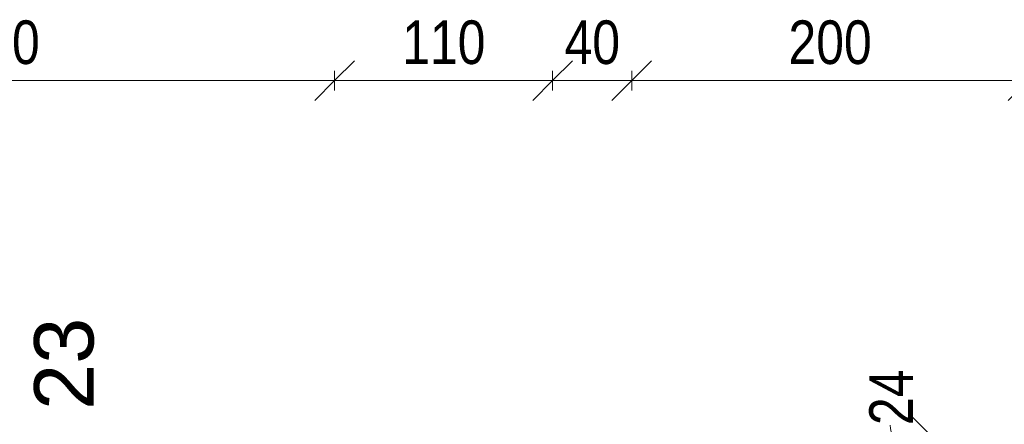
# Model space of a CAD drawing. Header units: centimetres. Extents: x -1743 to 21705, y -8842 to 3590.
# Tile 35 of 45: x -2 to 495, y 2853 to 3058. Entities that reach past the tile are written whole.
import ezdxf

# ---------------------------------------------------------------- set-up
doc = ezdxf.new("R2010")
doc.units = ezdxf.units.CM
for name, color, linetype, lineweight in [('A-ANNO-DIMS', 211, 'Continuous', 13), ('A-ANNO-DIMS-100', 211, 'Continuous', 13), ('S-GRID-IDEN', 1, 'Continuous', 13)]:
    doc.layers.add(name, color=color, linetype=linetype, lineweight=lineweight)
doc.styles.add('Arial Narrow_2', font='ARIALN.TTF', dxfattribs={"height": 22})
doc.styles.add('Arial_1', font='arial.ttf', dxfattribs={"height": 30})
doc.dimstyles.new('Diagonal_1_100__0_1_', dxfattribs={"dimscale": 30.48, "dimtxt": 22.515481, "dimasz": 0.656168, "dimexe": 0.164042, "dimexo": 0.0625, "dimgap": 0.065617, "dimtad": 1, "dimdec": 1, "dimrnd": 0.1, "dimdsep": 46, "dimtxsty": 'Arial Narrow_2', "dimblk1": 'OBLIQUE', "dimblk2": 'OBLIQUE', "dimsah": 1, "dimcen": 0.09, "dimazin": 0, "dimtfac": 1, "dimtdec": 4, "dimtix": 1, "dimtmove": 1, "dimatfit": 3, "dimfxl": 0.164042, "dimfxlon": 1, "dimtvp": 1, "dimtolj": 1, "dimtzin": 0, "dimarcsym": 2})
doc.dimstyles.new('Diagonal_1_100__0_1__1', dxfattribs={"dimscale": 30.48, "dimtxt": 22.515481, "dimasz": 0.656168, "dimexe": 0.164042, "dimexo": 0.0625, "dimgap": 0.065617, "dimtad": 1, "dimdec": 1, "dimrnd": 0.1, "dimdsep": 46, "dimtxsty": 'Arial Narrow_2', "dimblk1": 'OBLIQUE', "dimblk2": 'OBLIQUE', "dimsah": 1, "dimcen": 0.09, "dimazin": 0, "dimtfac": 1, "dimtdec": 4, "dimtix": 1, "dimtmove": 0, "dimatfit": 3, "dimfxl": 0.164042, "dimfxlon": 1, "dimtvp": 1, "dimtolj": 1, "dimtzin": 0, "dimarcsym": 2})

# ---------------------------------------------------------------- blocks, each defined once
blk = doc.blocks.new('DIMBLOCK105-5_piętro III __10_50 m_ - stan istniejący')
at = {"layer": 'A-ANNO-DIMS-100'}
for p, q in [((-182.62, 3027.02), (-172.62, 3037.02)), ((157.38, 3027.02), (167.38, 3037.02)), ((-182.62, 3022.02), (-182.62, 3032.02)), ((157.38, 3022.02), (157.38, 3032.02)), ((-182.62, 3027.02), (-192.62, 3017.02)), ((-182.62, 3027.02), (157.38, 3027.02)), ((-182.62, 3027.02), (-182.62, 3022.02)), ((157.38, 3027.02), (147.38, 3017.02)), ((157.38, 3027.02), (157.38, 3022.02))]:
    blk.add_line(p, q, dxfattribs=at)
at = {"layer": 'A-ANNO-DIMS-100', "color": 0, "insert": (-33.53, 3057.45), "char_height": 22, "width": 50.1774, "attachment_point": 1, "line_spacing_factor": 0.974696, "style": 'Arial Narrow_2'}
blk.add_mtext('340', dxfattribs=at)
blk = doc.blocks.new('_Oblique')
at = {"color": 0, "linetype": 'ByBlock', "lineweight": -2}
blk.add_line((-0.5, -0.5), (0.5, 0.5), dxfattribs=at)
blk = doc.blocks.new('DIMBLOCK106-5_piętro III __10_50 m_ - stan istniejący')
at = {"layer": 'A-ANNO-DIMS-100'}
for p, q in [((157.38, 3027.02), (167.38, 3037.02)), ((267.38, 3027.02), (277.38, 3037.02)), ((157.38, 3022.02), (157.38, 3032.02)), ((267.38, 3022.02), (267.38, 3032.02)), ((157.38, 3027.02), (147.38, 3017.02)), ((157.38, 3027.02), (267.38, 3027.02)), ((157.38, 3027.02), (157.38, 3022.02)), ((267.38, 3027.02), (257.38, 3017.02)), ((267.38, 3027.02), (267.38, 3022.02))]:
    blk.add_line(p, q, dxfattribs=at)
at = {"layer": 'A-ANNO-DIMS-100', "color": 0, "insert": (191.47, 3057.45), "char_height": 22, "width": 50.1774, "attachment_point": 1, "line_spacing_factor": 0.974696, "style": 'Arial Narrow_2'}
blk.add_mtext('110', dxfattribs=at)
blk = doc.blocks.new('DIMBLOCK107-5_piętro III __10_50 m_ - stan istniejący')
at = {"layer": 'A-ANNO-DIMS-100'}
for p, q in [((267.38, 3027.02), (277.38, 3037.02)), ((307.38, 3027.02), (317.38, 3037.02)), ((267.38, 3022.02), (267.38, 3032.02)), ((307.38, 3022.02), (307.38, 3032.02)), ((267.38, 3027.02), (257.38, 3017.02)), ((267.38, 3027.02), (307.38, 3027.02)), ((267.38, 3027.02), (267.38, 3022.02)), ((307.38, 3027.02), (297.38, 3017.02)), ((307.38, 3027.02), (307.38, 3022.02))]:
    blk.add_line(p, q, dxfattribs=at)
at = {"layer": 'A-ANNO-DIMS-100', "color": 0, "insert": (273.44, 3057.45), "char_height": 22, "width": 33.4516, "attachment_point": 1, "line_spacing_factor": 0.974696, "style": 'Arial Narrow_2'}
blk.add_mtext('40', dxfattribs=at)
blk = doc.blocks.new('DIMBLOCK108-5_piętro III __10_50 m_ - stan istniejący')
at = {"layer": 'A-ANNO-DIMS-100'}
for p, q in [((307.38, 3027.02), (317.38, 3037.02)), ((507.38, 3027.02), (517.38, 3037.02)), ((307.38, 3022.02), (307.38, 3032.02)), ((507.38, 3022.02), (507.38, 3032.02)), ((307.38, 3027.02), (297.38, 3017.02)), ((307.38, 3027.02), (507.38, 3027.02)), ((307.38, 3027.02), (307.38, 3022.02)), ((507.38, 3027.02), (497.38, 3017.02)), ((507.38, 3027.02), (507.38, 3022.02))]:
    blk.add_line(p, q, dxfattribs=at)
at = {"layer": 'A-ANNO-DIMS-100', "color": 0, "insert": (386.47, 3057.45), "char_height": 22, "width": 50.1774, "attachment_point": 1, "line_spacing_factor": 0.974696, "style": 'Arial Narrow_2'}
blk.add_mtext('200', dxfattribs=at)
blk = doc.blocks.new('DIMBLOCK230-5_piętro III __10_50 m_ - stan istniejący')
at = {"layer": 'A-ANNO-DIMS-100'}
for p, q in [((457.72, 2848.33), (447.72, 2858.33)), ((452.72, 2848.33), (462.72, 2848.33)), ((457.72, 2848.33), (452.72, 2848.33)), ((457.72, 2824.33), (457.72, 2848.33)), ((457.72, 2848.33), (467.72, 2838.33)), ((457.72, 2824.33), (447.72, 2834.33)), ((452.72, 2824.33), (462.72, 2824.33)), ((457.72, 2824.33), (452.72, 2824.33)), ((457.72, 2824.33), (467.72, 2814.33))]:
    blk.add_line(p, q, dxfattribs=at)
blk.add_ellipse((457.72, 2853), major_axis=(-19.87, 0), ratio=0.839364, start_param=0, end_param=1.570796, dxfattribs=at)
at = {"layer": 'A-ANNO-DIMS-100', "color": 0, "insert": (427.29, 2853), "char_height": 22, "width": 33.4516, "attachment_point": 1, "rotation": 90, "line_spacing_factor": 0.974696, "style": 'Arial Narrow_2'}
blk.add_mtext('24', dxfattribs=at)

msp = doc.modelspace()

# ---------------------------------------------------------------- texts
at = {"layer": 'S-GRID-IDEN', "insert": (20.88, 2883.93), "char_height": 30, "width": 48.3, "attachment_point": 5, "rotation": 90, "line_spacing_factor": 0.936439, "style": 'Arial_1'}
msp.add_mtext('\\pxqc,t4.23333,8.46667,12.7,16.93333,21.16667,25.4,29.63333,33.86667,38.1,42.33333,46.56667,50.8,55.03333,59.26667,63.5,67.73333,71.96667,76.2,80.43333,84.66667,88.9,93.13333,97.36667,101.6,105.83333,110.06667,114.3,118.53333,122.76667,127,131.23333,135.46667;{23}', dxfattribs=at)

# ---------------------------------------------------------------- dimensions: what is measured, and where the dimension line sits
at = {"layer": 'A-ANNO-DIMS'}
for base, p1, p2, override, picture, middle in [((157.38, 3027.02), (-182.62, 3022.02), (157.38, 3022.02), {"dimpost": '<>', "dimfxl": 340}, 'DIMBLOCK105-5_piętro III __10_50 m_ - stan istniejący', (-12.62, 3040.25)), ((267.38, 3027.02), (157.38, 3022.02), (267.38, 3022.02), {"dimpost": '<>', "dimfxl": 110}, 'DIMBLOCK106-5_piętro III __10_50 m_ - stan istniejący', (212.38, 3040.25)), ((307.38, 3027.02), (267.38, 3022.02), (307.38, 3022.02), {"dimpost": '<>', "dimfxl": 40}, 'DIMBLOCK107-5_piętro III __10_50 m_ - stan istniejący', (287.38, 3040.25)), ((507.38, 3027.02), (307.38, 3022.02), (507.38, 3022.02), {"dimpost": '<>', "dimfxl": 200}, 'DIMBLOCK108-5_piętro III __10_50 m_ - stan istniejący', (407.38, 3040.25))]:
    dim = msp.add_linear_dim(base=base, p1=p1, p2=p2, dimstyle='Diagonal_1_100__0_1__1', override=override, dxfattribs=at)
    dim.commit()
    dim.dimension.update_dxf_attribs({"geometry": picture, "text_midpoint": middle})
dim = msp.add_linear_dim(base=(457.72, 2848.33), p1=(452.72, 2824.33), p2=(452.72, 2848.33), angle=90, dimstyle='Diagonal_1_100__0_1_', override={"dimpost": '<>', "dimfxl": 24}, dxfattribs=at)
dim.commit()
dim.dimension.update_dxf_attribs({"geometry": 'DIMBLOCK230-5_piętro III __10_50 m_ - stan istniejący', "text_midpoint": (441.95, 2869.73), "dimtype": 160, "text_rotation": 90})

doc.saveas('drawing.dxf')
